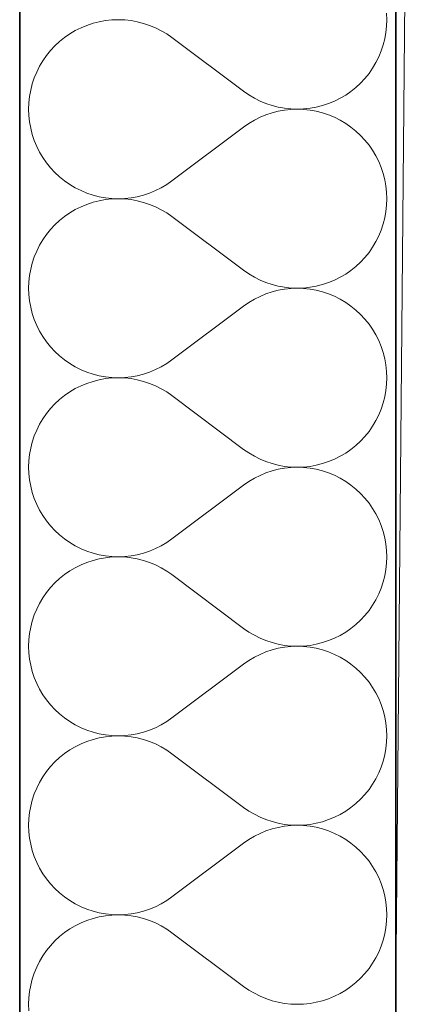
# Model space of a CAD drawing. Header units: millimetres. Extents: x -34676 to 172266, y 39940 to 476087.
# Tile 88 of 256: x 20168 to 20335, y 290827 to 291246. Entities that reach past the tile are written whole.
import ezdxf

# ---------------------------------------------------------------- set-up
doc = ezdxf.new("R2010")
doc.units = ezdxf.units.MM
doc.header["$MEASUREMENT"] = 0
for name, color, linetype in [('#podkład', 252, 'Continuous'), ('- A - ocieplenie', 7, 'Continuous'), ('Konstrukcja - Stropy', 7, 'Continuous'), ('Konstrukcja - Ściany zewnętrzne', 7, 'Continuous')]:
    doc.layers.add(name, color=color, linetype=linetype)

# ---------------------------------------------------------------- blocks, each defined once
blk = doc.blocks.new('UHYGFFFF')
at = {"layer": '- A - ocieplenie', "color": 252, "linetype": 'Continuous', "lineweight": 35, "ltscale": 100}
for p, q in [((19777.48, 397782.63), (19777.48, 396062.63)), ((19937.48, 396062.63), (19937.48, 397662.63))]:
    blk.add_line(p, q, dxfattribs=at)
at = {"layer": '- A - ocieplenie', "color": 252, "linetype": 'Continuous', "lineweight": 13, "ltscale": 100}
for p, q in [((19933.67, 397385.47), (19933.57, 397388.19)), ((19806.09, 397383.07), (19803.58, 397382.03)), ((19808.67, 397383.93), (19806.09, 397383.07)), ((19811.31, 397384.6), (19808.67, 397383.93)), ((19813.98, 397385.08), (19811.31, 397384.6)), ((19816.69, 397385.37), (19813.98, 397385.08)), ((19819.41, 397385.47), (19816.69, 397385.37)), ((19822.13, 397385.37), (19819.41, 397385.47)), ((19824.83, 397385.08), (19822.13, 397385.37)), ((19827.51, 397384.59), (19824.83, 397385.08)), ((19830.14, 397383.92), (19827.51, 397384.59)), ((19832.73, 397383.06), (19830.14, 397383.92)), ((19835.24, 397382.01), (19832.73, 397383.06)), ((19933.57, 397382.75), (19933.67, 397385.47)), ((19798.8, 397379.43), (19796.57, 397377.88)), ((19801.14, 397380.82), (19798.8, 397379.43)), ((19803.58, 397382.03), (19801.14, 397380.82)), ((19837.67, 397380.79), (19835.24, 397382.01)), ((19840.01, 397379.4), (19837.67, 397380.79)), ((19842.24, 397377.85), (19840.01, 397379.4)), ((19932.8, 397377.37), (19933.28, 397380.04)), ((19933.28, 397380.04), (19933.57, 397382.75)), ((19794.45, 397376.17), (19792.46, 397374.32)), ((19796.57, 397377.88), (19794.45, 397376.17)), ((19872.72, 397354.99), (19842.24, 397377.85)), ((19931.27, 397372.15), (19932.13, 397374.73)), ((19932.13, 397374.73), (19932.8, 397377.37)), ((19790.6, 397372.33), (19788.89, 397370.21)), ((19792.46, 397374.32), (19790.6, 397372.33)), ((19930.22, 397369.64), (19931.27, 397372.15)), ((19787.34, 397367.98), (19785.95, 397365.64)), ((19788.89, 397370.21), (19787.34, 397367.98)), ((19927.62, 397364.87), (19929.01, 397367.2)), ((19929.01, 397367.2), (19930.22, 397369.64)), ((19784.73, 397363.2), (19783.69, 397360.69)), ((19785.95, 397365.64), (19784.73, 397363.2)), ((19924.36, 397360.51), (19926.07, 397362.63)), ((19926.07, 397362.63), (19927.62, 397364.87)), ((19782.83, 397358.11), (19782.16, 397355.47)), ((19783.69, 397360.69), (19782.83, 397358.11)), ((19920.51, 397356.67), (19922.5, 397358.52)), ((19922.5, 397358.52), (19924.36, 397360.51)), ((19782.16, 397355.47), (19781.68, 397352.8)), ((19872.72, 397354.99), (19874.95, 397353.44)), ((19916.16, 397353.41), (19918.39, 397354.96)), ((19918.39, 397354.96), (19920.51, 397356.67)), ((19781.39, 397350.09), (19781.29, 397347.37)), ((19781.68, 397352.8), (19781.39, 397350.09)), ((19874.95, 397353.44), (19877.29, 397352.05)), ((19877.29, 397352.05), (19879.72, 397350.83)), ((19879.72, 397350.83), (19882.23, 397349.79)), ((19882.23, 397349.79), (19884.81, 397348.92)), ((19906.29, 397348.91), (19908.87, 397349.77)), ((19908.87, 397349.77), (19911.38, 397350.81)), ((19911.38, 397350.81), (19913.82, 397352.02)), ((19913.82, 397352.02), (19916.16, 397353.41)), ((19781.29, 397347.37), (19781.39, 397344.65)), ((19884.81, 397345.82), (19882.23, 397344.96)), ((19884.81, 397348.92), (19887.45, 397348.25)), ((19887.45, 397346.5), (19884.81, 397345.82)), ((19887.45, 397348.25), (19890.13, 397347.76)), ((19890.13, 397346.98), (19887.45, 397346.5)), ((19890.13, 397347.76), (19892.83, 397347.47)), ((19892.83, 397347.27), (19890.13, 397346.98)), ((19892.83, 397347.47), (19895.55, 397347.37)), ((19895.55, 397347.37), (19892.83, 397347.27)), ((19895.55, 397347.37), (19898.27, 397347.47)), ((19898.27, 397347.28), (19895.55, 397347.37)), ((19898.27, 397347.47), (19900.97, 397347.76)), ((19900.97, 397346.99), (19898.27, 397347.28)), ((19900.97, 397347.76), (19903.65, 397348.24)), ((19903.65, 397346.51), (19900.97, 397346.99)), ((19903.65, 397348.24), (19906.29, 397348.91)), ((19906.29, 397345.84), (19903.65, 397346.51)), ((19908.87, 397344.98), (19906.29, 397345.84)), ((19781.39, 397344.65), (19781.68, 397341.95)), ((19781.68, 397341.95), (19782.16, 397339.27)), ((19874.95, 397341.31), (19872.72, 397339.75)), ((19877.29, 397342.7), (19874.95, 397341.31)), ((19879.72, 397343.92), (19877.29, 397342.7)), ((19882.23, 397344.96), (19879.72, 397343.92)), ((19911.38, 397343.94), (19908.87, 397344.98)), ((19913.82, 397342.72), (19911.38, 397343.94)), ((19916.16, 397341.33), (19913.82, 397342.72)), ((19918.39, 397339.78), (19916.16, 397341.33)), ((19782.16, 397339.27), (19782.83, 397336.64)), ((19872.72, 397339.75), (19842.24, 397316.9)), ((19920.51, 397338.08), (19918.39, 397339.78)), ((19922.5, 397336.22), (19920.51, 397338.08)), ((19782.83, 397336.64), (19783.69, 397334.06)), ((19783.69, 397334.06), (19784.73, 397331.54)), ((19924.36, 397334.23), (19922.5, 397336.22)), ((19926.07, 397332.12), (19924.36, 397334.23)), ((19784.73, 397331.54), (19785.95, 397329.11)), ((19785.95, 397329.11), (19787.34, 397326.77)), ((19927.62, 397329.88), (19926.07, 397332.12)), ((19929.01, 397327.54), (19927.62, 397329.88)), ((19787.34, 397326.77), (19788.89, 397324.54)), ((19788.89, 397324.54), (19790.6, 397322.42)), ((19930.22, 397325.11), (19929.01, 397327.54)), ((19931.27, 397322.6), (19930.22, 397325.11)), ((19790.6, 397322.42), (19792.46, 397320.43)), ((19792.46, 397320.43), (19794.45, 397318.57)), ((19932.13, 397320.01), (19931.27, 397322.6)), ((19794.45, 397318.57), (19796.57, 397316.87)), ((19796.57, 397316.87), (19798.8, 397315.32)), ((19840.01, 397315.34), (19842.24, 397316.9)), ((19932.8, 397317.38), (19932.13, 397320.01)), ((19933.28, 397314.7), (19932.8, 397317.38)), ((19798.8, 397315.32), (19801.14, 397313.93)), ((19801.14, 397313.93), (19803.58, 397312.71)), ((19803.58, 397312.71), (19806.09, 397311.67)), ((19806.09, 397311.67), (19808.67, 397310.82)), ((19830.14, 397310.83), (19832.73, 397311.69)), ((19832.73, 397311.69), (19835.24, 397312.73)), ((19835.24, 397312.73), (19837.67, 397313.95)), ((19837.67, 397313.95), (19840.01, 397315.34)), ((19933.57, 397312), (19933.28, 397314.7)), ((19933.67, 397309.28), (19933.57, 397312)), ((19808.67, 397307.74), (19806.09, 397306.88)), ((19808.67, 397310.82), (19811.31, 397310.14)), ((19811.31, 397308.41), (19808.67, 397307.74)), ((19811.31, 397310.14), (19813.98, 397309.66)), ((19813.98, 397308.89), (19811.31, 397308.41)), ((19813.98, 397309.66), (19816.69, 397309.37)), ((19816.69, 397309.18), (19813.98, 397308.89)), ((19816.69, 397309.37), (19819.41, 397309.28)), ((19819.41, 397309.28), (19816.69, 397309.18)), ((19819.41, 397309.28), (19822.13, 397309.38)), ((19822.13, 397309.18), (19819.41, 397309.28)), ((19822.13, 397309.38), (19824.83, 397309.67)), ((19824.83, 397308.89), (19822.13, 397309.18)), ((19824.83, 397309.67), (19827.51, 397310.15)), ((19827.51, 397308.4), (19824.83, 397308.89)), ((19827.51, 397310.15), (19830.14, 397310.83)), ((19830.14, 397307.73), (19827.51, 397308.4)), ((19832.73, 397306.87), (19830.14, 397307.73)), ((19933.57, 397306.56), (19933.67, 397309.28)), ((19801.14, 397304.63), (19798.8, 397303.24)), ((19803.58, 397305.84), (19801.14, 397304.63)), ((19806.09, 397306.88), (19803.58, 397305.84)), ((19835.24, 397305.82), (19832.73, 397306.87)), ((19837.67, 397304.6), (19835.24, 397305.82)), ((19840.01, 397303.21), (19837.67, 397304.6)), ((19932.8, 397301.18), (19933.28, 397303.85)), ((19933.28, 397303.85), (19933.57, 397306.56)), ((19794.45, 397299.98), (19792.46, 397298.13)), ((19796.57, 397301.69), (19794.45, 397299.98)), ((19798.8, 397303.24), (19796.57, 397301.69)), ((19842.24, 397301.66), (19840.01, 397303.21)), ((19872.72, 397278.8), (19842.24, 397301.66)), ((19932.13, 397298.54), (19932.8, 397301.18)), ((19790.6, 397296.14), (19788.89, 397294.02)), ((19792.46, 397298.13), (19790.6, 397296.14)), ((19930.22, 397293.45), (19931.27, 397295.96)), ((19931.27, 397295.96), (19932.13, 397298.54)), ((19787.34, 397291.79), (19785.95, 397289.45)), ((19788.89, 397294.02), (19787.34, 397291.79)), ((19927.62, 397288.67), (19929.01, 397291.01)), ((19929.01, 397291.01), (19930.22, 397293.45)), ((19784.73, 397287.01), (19783.69, 397284.5)), ((19785.95, 397289.45), (19784.73, 397287.01)), ((19926.07, 397286.44), (19927.62, 397288.67)), ((19783.69, 397284.5), (19782.83, 397281.92)), ((19920.51, 397280.48), (19922.5, 397282.33)), ((19922.5, 397282.33), (19924.36, 397284.32)), ((19924.36, 397284.32), (19926.07, 397286.44)), ((19782.16, 397279.28), (19781.68, 397276.61)), ((19782.83, 397281.92), (19782.16, 397279.28)), ((19872.72, 397278.8), (19874.95, 397277.25)), ((19916.16, 397277.22), (19918.39, 397278.77)), ((19918.39, 397278.77), (19920.51, 397280.48)), ((19781.68, 397276.61), (19781.39, 397273.9)), ((19874.95, 397277.25), (19877.29, 397275.86)), ((19877.29, 397275.86), (19879.72, 397274.64)), ((19879.72, 397274.64), (19882.23, 397273.6)), ((19908.87, 397273.58), (19911.38, 397274.62)), ((19911.38, 397274.62), (19913.82, 397275.83)), ((19913.82, 397275.83), (19916.16, 397277.22)), ((19781.39, 397273.9), (19781.29, 397271.18)), ((19781.29, 397271.18), (19781.39, 397268.46)), ((19882.23, 397273.6), (19884.81, 397272.73)), ((19884.81, 397272.73), (19887.45, 397272.06)), ((19887.45, 397270.31), (19884.81, 397269.63)), ((19887.45, 397272.06), (19890.13, 397271.57)), ((19890.13, 397270.79), (19887.45, 397270.31)), ((19890.13, 397271.57), (19892.83, 397271.28)), ((19892.83, 397271.08), (19890.13, 397270.79)), ((19892.83, 397271.28), (19895.55, 397271.18)), ((19895.55, 397271.18), (19892.83, 397271.08)), ((19895.55, 397271.18), (19898.27, 397271.28)), ((19898.27, 397271.09), (19895.55, 397271.18)), ((19898.27, 397271.28), (19900.97, 397271.57)), ((19900.97, 397270.8), (19898.27, 397271.09)), ((19900.97, 397271.57), (19903.65, 397272.05)), ((19903.65, 397270.32), (19900.97, 397270.8)), ((19903.65, 397272.05), (19906.29, 397272.72)), ((19906.29, 397269.65), (19903.65, 397270.32)), ((19906.29, 397272.72), (19908.87, 397273.58)), ((19781.39, 397268.46), (19781.68, 397265.76)), ((19781.68, 397265.76), (19782.16, 397263.08)), ((19877.29, 397266.51), (19874.95, 397265.12)), ((19879.72, 397267.73), (19877.29, 397266.51)), ((19882.23, 397268.77), (19879.72, 397267.73)), ((19884.81, 397269.63), (19882.23, 397268.77)), ((19908.87, 397268.79), (19906.29, 397269.65)), ((19911.38, 397267.75), (19908.87, 397268.79)), ((19913.82, 397266.53), (19911.38, 397267.75)), ((19916.16, 397265.14), (19913.82, 397266.53)), ((19782.16, 397263.08), (19782.83, 397260.45)), ((19872.72, 397263.56), (19842.24, 397240.71)), ((19874.95, 397265.12), (19872.72, 397263.56)), ((19918.39, 397263.59), (19916.16, 397265.14)), ((19920.51, 397261.89), (19918.39, 397263.59)), ((19922.5, 397260.03), (19920.51, 397261.89)), ((19782.83, 397260.45), (19783.69, 397257.86)), ((19783.69, 397257.86), (19784.73, 397255.35)), ((19924.36, 397258.04), (19922.5, 397260.03)), ((19926.07, 397255.92), (19924.36, 397258.04)), ((19784.73, 397255.35), (19785.95, 397252.92)), ((19927.62, 397253.69), (19926.07, 397255.92)), ((19929.01, 397251.35), (19927.62, 397253.69)), ((19785.95, 397252.92), (19787.34, 397250.58)), ((19787.34, 397250.58), (19788.89, 397248.35)), ((19930.22, 397248.92), (19929.01, 397251.35)), ((19931.27, 397246.41), (19930.22, 397248.92)), ((19788.89, 397248.35), (19790.6, 397246.23)), ((19790.6, 397246.23), (19792.46, 397244.24)), ((19932.13, 397243.82), (19931.27, 397246.41)), ((19792.46, 397244.24), (19794.45, 397242.38)), ((19794.45, 397242.38), (19796.57, 397240.68)), ((19796.57, 397240.68), (19798.8, 397239.13)), ((19840.01, 397239.15), (19842.24, 397240.71)), ((19932.8, 397241.19), (19932.13, 397243.82)), ((19933.28, 397238.51), (19932.8, 397241.19)), ((19798.8, 397239.13), (19801.14, 397237.74)), ((19801.14, 397237.74), (19803.58, 397236.52)), ((19803.58, 397236.52), (19806.09, 397235.48)), ((19832.73, 397235.5), (19835.24, 397236.54)), ((19835.24, 397236.54), (19837.67, 397237.76)), ((19837.67, 397237.76), (19840.01, 397239.15)), ((19933.57, 397235.81), (19933.28, 397238.51)), ((19806.09, 397235.48), (19808.67, 397234.62)), ((19808.67, 397234.62), (19811.31, 397233.95)), ((19811.31, 397232.22), (19808.67, 397231.55)), ((19811.31, 397233.95), (19813.98, 397233.47)), ((19813.98, 397232.7), (19811.31, 397232.22)), ((19813.98, 397233.47), (19816.69, 397233.18)), ((19816.69, 397232.99), (19813.98, 397232.7)), ((19816.69, 397233.18), (19819.41, 397233.09)), ((19819.41, 397233.09), (19816.69, 397232.99)), ((19819.41, 397233.09), (19822.13, 397233.19)), ((19822.13, 397232.99), (19819.41, 397233.09)), ((19822.13, 397233.19), (19824.83, 397233.48)), ((19824.83, 397232.7), (19822.13, 397232.99)), ((19824.83, 397233.48), (19827.51, 397233.96)), ((19827.51, 397232.21), (19824.83, 397232.7)), ((19827.51, 397233.96), (19830.14, 397234.64)), ((19830.14, 397231.54), (19827.51, 397232.21)), ((19830.14, 397234.64), (19832.73, 397235.5)), ((19933.67, 397233.09), (19933.57, 397235.81)), ((19933.57, 397230.37), (19933.67, 397233.09)), ((19801.14, 397228.44), (19798.8, 397227.05)), ((19803.58, 397229.65), (19801.14, 397228.44)), ((19806.09, 397230.69), (19803.58, 397229.65)), ((19808.67, 397231.55), (19806.09, 397230.69)), ((19832.73, 397230.68), (19830.14, 397231.54)), ((19835.24, 397229.63), (19832.73, 397230.68)), ((19837.67, 397228.41), (19835.24, 397229.63)), ((19840.01, 397227.02), (19837.67, 397228.41)), ((19933.28, 397227.66), (19933.57, 397230.37)), ((19794.45, 397223.79), (19792.46, 397221.94)), ((19796.57, 397225.5), (19794.45, 397223.79)), ((19798.8, 397227.05), (19796.57, 397225.5)), ((19842.24, 397225.47), (19840.01, 397227.02)), ((19872.72, 397202.61), (19842.24, 397225.47)), ((19932.13, 397222.35), (19932.8, 397224.99)), ((19932.8, 397224.99), (19933.28, 397227.66)), ((19790.6, 397219.95), (19788.89, 397217.83)), ((19792.46, 397221.94), (19790.6, 397219.95)), ((19930.22, 397217.26), (19931.27, 397219.77)), ((19931.27, 397219.77), (19932.13, 397222.35)), ((19787.34, 397215.6), (19785.95, 397213.26)), ((19788.89, 397217.83), (19787.34, 397215.6)), ((19929.01, 397214.82), (19930.22, 397217.26)), ((19785.95, 397213.26), (19784.73, 397210.82)), ((19926.07, 397210.25), (19927.62, 397212.48)), ((19927.62, 397212.48), (19929.01, 397214.82)), ((19783.69, 397208.31), (19782.83, 397205.73)), ((19784.73, 397210.82), (19783.69, 397208.31)), ((19922.5, 397206.14), (19924.36, 397208.13)), ((19924.36, 397208.13), (19926.07, 397210.25)), ((19782.16, 397203.09), (19781.68, 397200.42)), ((19782.83, 397205.73), (19782.16, 397203.09)), ((19918.39, 397202.58), (19920.51, 397204.29)), ((19920.51, 397204.29), (19922.5, 397206.14)), ((19781.68, 397200.42), (19781.39, 397197.71)), ((19872.72, 397202.61), (19874.95, 397201.06)), ((19874.95, 397201.06), (19877.29, 397199.67)), ((19877.29, 397199.67), (19879.72, 397198.45)), ((19911.38, 397198.43), (19913.82, 397199.64)), ((19913.82, 397199.64), (19916.16, 397201.03)), ((19916.16, 397201.03), (19918.39, 397202.58)), ((19781.39, 397197.71), (19781.29, 397194.99)), ((19781.29, 397194.99), (19781.39, 397192.27)), ((19879.72, 397198.45), (19882.23, 397197.4)), ((19882.23, 397197.4), (19884.81, 397196.54)), ((19884.81, 397196.54), (19887.45, 397195.87)), ((19887.45, 397195.87), (19890.13, 397195.38)), ((19890.13, 397194.6), (19887.45, 397194.12)), ((19890.13, 397195.38), (19892.83, 397195.09)), ((19892.83, 397194.89), (19890.13, 397194.6)), ((19892.83, 397195.09), (19895.55, 397194.99)), ((19895.55, 397194.99), (19892.83, 397194.89)), ((19895.55, 397194.99), (19898.27, 397195.09)), ((19898.27, 397194.9), (19895.55, 397194.99)), ((19898.27, 397195.09), (19900.97, 397195.38)), ((19900.97, 397194.61), (19898.27, 397194.9)), ((19900.97, 397195.38), (19903.65, 397195.86)), ((19903.65, 397194.13), (19900.97, 397194.61)), ((19903.65, 397195.86), (19906.29, 397196.53)), ((19906.29, 397196.53), (19908.87, 397197.39)), ((19908.87, 397197.39), (19911.38, 397198.43)), ((19781.39, 397192.27), (19781.68, 397189.57)), ((19877.29, 397190.32), (19874.95, 397188.93)), ((19879.72, 397191.54), (19877.29, 397190.32)), ((19882.23, 397192.58), (19879.72, 397191.54)), ((19884.81, 397193.44), (19882.23, 397192.58)), ((19887.45, 397194.12), (19884.81, 397193.44)), ((19906.29, 397193.45), (19903.65, 397194.13)), ((19908.87, 397192.6), (19906.29, 397193.45)), ((19911.38, 397191.56), (19908.87, 397192.6)), ((19913.82, 397190.34), (19911.38, 397191.56)), ((19916.16, 397188.95), (19913.82, 397190.34)), ((19781.68, 397189.57), (19782.16, 397186.89)), ((19782.16, 397186.89), (19782.83, 397184.26)), ((19872.72, 397187.37), (19842.24, 397164.52)), ((19874.95, 397188.93), (19872.72, 397187.37)), ((19918.39, 397187.4), (19916.16, 397188.95)), ((19920.51, 397185.7), (19918.39, 397187.4)), ((19782.83, 397184.26), (19783.69, 397181.67)), ((19922.5, 397183.84), (19920.51, 397185.7)), ((19924.36, 397181.85), (19922.5, 397183.84)), ((19926.07, 397179.73), (19924.36, 397181.85)), ((19783.69, 397181.67), (19784.73, 397179.16)), ((19784.73, 397179.16), (19785.95, 397176.73)), ((19927.62, 397177.5), (19926.07, 397179.73)), ((19785.95, 397176.73), (19787.34, 397174.39)), ((19787.34, 397174.39), (19788.89, 397172.15)), ((19929.01, 397175.16), (19927.62, 397177.5)), ((19930.22, 397172.73), (19929.01, 397175.16)), ((19788.89, 397172.15), (19790.6, 397170.04)), ((19790.6, 397170.04), (19792.46, 397168.05)), ((19931.27, 397170.22), (19930.22, 397172.73)), ((19932.13, 397167.63), (19931.27, 397170.22)), ((19792.46, 397168.05), (19794.45, 397166.19)), ((19794.45, 397166.19), (19796.57, 397164.49)), ((19932.8, 397165), (19932.13, 397167.63)), ((19933.28, 397162.32), (19932.8, 397165)), ((19796.57, 397164.49), (19798.8, 397162.94)), ((19798.8, 397162.94), (19801.14, 397161.55)), ((19801.14, 397161.55), (19803.58, 397160.33)), ((19835.24, 397160.35), (19837.67, 397161.57)), ((19837.67, 397161.57), (19840.01, 397162.96)), ((19840.01, 397162.96), (19842.24, 397164.52)), ((19933.57, 397159.62), (19933.28, 397162.32)), ((19803.58, 397160.33), (19806.09, 397159.29)), ((19806.09, 397159.29), (19808.67, 397158.43)), ((19808.67, 397158.43), (19811.31, 397157.76)), ((19811.31, 397157.76), (19813.98, 397157.28)), ((19813.98, 397157.28), (19816.69, 397156.99)), ((19816.69, 397156.8), (19813.98, 397156.51)), ((19816.69, 397156.99), (19819.41, 397156.9)), ((19819.41, 397156.9), (19816.69, 397156.8)), ((19819.41, 397156.9), (19822.13, 397157)), ((19822.13, 397156.8), (19819.41, 397156.9)), ((19822.13, 397157), (19824.83, 397157.29)), ((19824.83, 397156.51), (19822.13, 397156.8)), ((19824.83, 397157.29), (19827.51, 397157.77)), ((19827.51, 397157.77), (19830.14, 397158.45)), ((19830.14, 397158.45), (19832.73, 397159.31)), ((19832.73, 397159.31), (19835.24, 397160.35)), ((19933.67, 397156.9), (19933.57, 397159.62)), ((19933.57, 397154.18), (19933.67, 397156.9)), ((19803.58, 397153.46), (19801.14, 397152.25)), ((19806.09, 397154.5), (19803.58, 397153.46)), ((19808.67, 397155.36), (19806.09, 397154.5)), ((19811.31, 397156.03), (19808.67, 397155.36)), ((19813.98, 397156.51), (19811.31, 397156.03)), ((19827.51, 397156.02), (19824.83, 397156.51)), ((19830.14, 397155.35), (19827.51, 397156.02)), ((19832.73, 397154.48), (19830.14, 397155.35)), ((19835.24, 397153.44), (19832.73, 397154.48)), ((19837.67, 397152.22), (19835.24, 397153.44)), ((19933.28, 397151.47), (19933.57, 397154.18)), ((19796.57, 397149.31), (19794.45, 397147.6)), ((19798.8, 397150.86), (19796.57, 397149.31)), ((19801.14, 397152.25), (19798.8, 397150.86)), ((19840.01, 397150.83), (19837.67, 397152.22)), ((19842.24, 397149.28), (19840.01, 397150.83)), ((19872.72, 397126.42), (19842.24, 397149.28)), ((19932.13, 397146.16), (19932.8, 397148.8)), ((19932.8, 397148.8), (19933.28, 397151.47)), ((19792.46, 397145.75), (19790.6, 397143.76)), ((19794.45, 397147.6), (19792.46, 397145.75)), ((19931.27, 397143.58), (19932.13, 397146.16)), ((19788.89, 397141.64), (19787.34, 397139.41)), ((19790.6, 397143.76), (19788.89, 397141.64)), ((19929.01, 397138.63), (19930.22, 397141.07)), ((19930.22, 397141.07), (19931.27, 397143.58)), ((19785.95, 397137.07), (19784.73, 397134.63)), ((19787.34, 397139.41), (19785.95, 397137.07)), ((19926.07, 397134.06), (19927.62, 397136.29)), ((19927.62, 397136.29), (19929.01, 397138.63)), ((19783.69, 397132.12), (19782.83, 397129.54)), ((19784.73, 397134.63), (19783.69, 397132.12)), ((19922.5, 397129.95), (19924.36, 397131.94)), ((19924.36, 397131.94), (19926.07, 397134.06)), ((19782.83, 397129.54), (19782.16, 397126.9)), ((19918.39, 397126.39), (19920.51, 397128.1)), ((19920.51, 397128.1), (19922.5, 397129.95)), ((19781.68, 397124.23), (19781.39, 397121.52)), ((19782.16, 397126.9), (19781.68, 397124.23)), ((19872.72, 397126.42), (19874.95, 397124.87)), ((19874.95, 397124.87), (19877.29, 397123.48)), ((19877.29, 397123.48), (19879.72, 397122.26)), ((19911.38, 397122.24), (19913.82, 397123.45)), ((19913.82, 397123.45), (19916.16, 397124.84)), ((19916.16, 397124.84), (19918.39, 397126.39)), ((19781.39, 397121.52), (19781.29, 397118.8)), ((19879.72, 397122.26), (19882.23, 397121.21)), ((19882.23, 397121.21), (19884.81, 397120.35)), ((19884.81, 397120.35), (19887.45, 397119.68)), ((19887.45, 397119.68), (19890.13, 397119.19)), ((19890.13, 397119.19), (19892.83, 397118.9)), ((19898.27, 397118.9), (19900.97, 397119.19)), ((19900.97, 397119.19), (19903.65, 397119.67)), ((19903.65, 397119.67), (19906.29, 397120.34)), ((19906.29, 397120.34), (19908.87, 397121.2)), ((19908.87, 397121.2), (19911.38, 397122.24)), ((19781.29, 397118.8), (19781.39, 397116.08)), ((19781.39, 397116.08), (19781.68, 397113.38)), ((19879.72, 397115.35), (19877.29, 397114.13)), ((19882.23, 397116.39), (19879.72, 397115.35)), ((19884.81, 397117.25), (19882.23, 397116.39)), ((19887.45, 397117.93), (19884.81, 397117.25)), ((19890.13, 397118.41), (19887.45, 397117.93)), ((19892.83, 397118.7), (19890.13, 397118.41)), ((19892.83, 397118.9), (19895.55, 397118.8)), ((19895.55, 397118.8), (19892.83, 397118.7)), ((19895.55, 397118.8), (19898.27, 397118.9)), ((19898.27, 397118.71), (19895.55, 397118.8)), ((19900.97, 397118.42), (19898.27, 397118.71)), ((19903.65, 397117.94), (19900.97, 397118.42)), ((19906.29, 397117.26), (19903.65, 397117.94)), ((19908.87, 397116.41), (19906.29, 397117.26)), ((19911.38, 397115.37), (19908.87, 397116.41)), ((19913.82, 397114.15), (19911.38, 397115.37)), ((19781.68, 397113.38), (19782.16, 397110.7)), ((19782.16, 397110.7), (19782.83, 397108.06)), ((19872.72, 397111.18), (19842.24, 397088.33)), ((19874.95, 397112.74), (19872.72, 397111.18)), ((19877.29, 397114.13), (19874.95, 397112.74)), ((19916.16, 397112.76), (19913.82, 397114.15)), ((19918.39, 397111.21), (19916.16, 397112.76)), ((19920.51, 397109.51), (19918.39, 397111.21)), ((19782.83, 397108.06), (19783.69, 397105.48)), ((19922.5, 397107.65), (19920.51, 397109.51)), ((19924.36, 397105.66), (19922.5, 397107.65)), ((19783.69, 397105.48), (19784.73, 397102.97)), ((19784.73, 397102.97), (19785.95, 397100.54)), ((19926.07, 397103.54), (19924.36, 397105.66)), ((19927.62, 397101.31), (19926.07, 397103.54)), ((19785.95, 397100.54), (19787.34, 397098.2)), ((19787.34, 397098.2), (19788.89, 397095.96)), ((19929.01, 397098.97), (19927.62, 397101.31)), ((19930.22, 397096.54), (19929.01, 397098.97)), ((19788.89, 397095.96), (19790.6, 397093.85)), ((19790.6, 397093.85), (19792.46, 397091.86)), ((19931.27, 397094.02), (19930.22, 397096.54)), ((19932.13, 397091.44), (19931.27, 397094.02)), ((19792.46, 397091.86), (19794.45, 397090)), ((19794.45, 397090), (19796.57, 397088.3)), ((19932.8, 397088.81), (19932.13, 397091.44)), ((19796.57, 397088.3), (19798.8, 397086.75)), ((19798.8, 397086.75), (19801.14, 397085.36)), ((19835.24, 397084.16), (19837.67, 397085.38)), ((19837.67, 397085.38), (19840.01, 397086.77)), ((19840.01, 397086.77), (19842.24, 397088.33)), ((19933.28, 397086.13), (19932.8, 397088.81)), ((19933.57, 397083.43), (19933.28, 397086.13)), ((19801.14, 397085.36), (19803.58, 397084.14)), ((19803.58, 397084.14), (19806.09, 397083.1)), ((19806.09, 397083.1), (19808.67, 397082.24)), ((19808.67, 397082.24), (19811.31, 397081.57)), ((19811.31, 397081.57), (19813.98, 397081.09)), ((19824.83, 397081.1), (19827.51, 397081.58)), ((19827.51, 397081.58), (19830.14, 397082.26)), ((19830.14, 397082.26), (19832.73, 397083.12)), ((19832.73, 397083.12), (19835.24, 397084.16)), ((19933.67, 397080.71), (19933.57, 397083.43)), ((19803.58, 397077.27), (19801.14, 397076.05)), ((19806.09, 397078.31), (19803.58, 397077.27)), ((19808.67, 397079.17), (19806.09, 397078.31)), ((19811.31, 397079.84), (19808.67, 397079.17)), ((19813.98, 397080.32), (19811.31, 397079.84)), ((19813.98, 397081.09), (19816.69, 397080.8)), ((19816.69, 397080.61), (19813.98, 397080.32)), ((19816.69, 397080.8), (19819.41, 397080.71)), ((19819.41, 397080.71), (19816.69, 397080.61)), ((19819.41, 397080.71), (19822.13, 397080.81)), ((19822.13, 397080.61), (19819.41, 397080.71)), ((19822.13, 397080.81), (19824.83, 397081.1)), ((19824.83, 397080.31), (19822.13, 397080.61)), ((19827.51, 397079.83), (19824.83, 397080.31)), ((19830.14, 397079.16), (19827.51, 397079.83)), ((19832.73, 397078.29), (19830.14, 397079.16)), ((19835.24, 397077.25), (19832.73, 397078.29)), ((19837.67, 397076.03), (19835.24, 397077.25)), ((19933.28, 397075.28), (19933.57, 397077.99)), ((19933.57, 397077.99), (19933.67, 397080.71)), ((19796.57, 397073.12), (19794.45, 397071.41)), ((19798.8, 397074.67), (19796.57, 397073.12)), ((19801.14, 397076.05), (19798.8, 397074.67)), ((19840.01, 397074.64), (19837.67, 397076.03)), ((19842.24, 397073.09), (19840.01, 397074.64)), ((19872.72, 397050.23), (19842.24, 397073.09)), ((19932.8, 397072.61), (19933.28, 397075.28)), ((19792.46, 397069.56), (19790.6, 397067.57)), ((19794.45, 397071.41), (19792.46, 397069.56)), ((19931.27, 397067.39), (19932.13, 397069.97)), ((19932.13, 397069.97), (19932.8, 397072.61)), ((19788.89, 397065.45), (19787.34, 397063.21)), ((19790.6, 397067.57), (19788.89, 397065.45)), ((19929.01, 397062.44), (19930.22, 397064.88)), ((19930.22, 397064.88), (19931.27, 397067.39)), ((19785.95, 397060.88), (19784.73, 397058.44)), ((19787.34, 397063.21), (19785.95, 397060.88)), ((19927.62, 397060.1), (19929.01, 397062.44)), ((19784.73, 397058.44), (19783.69, 397055.93)), ((19924.36, 397055.75), (19926.07, 397057.87)), ((19926.07, 397057.87), (19927.62, 397060.1)), ((19782.83, 397053.35), (19782.16, 397050.71)), ((19783.69, 397055.93), (19782.83, 397053.35)), ((19918.39, 397050.2), (19920.51, 397051.91)), ((19920.51, 397051.91), (19922.5, 397053.76)), ((19922.5, 397053.76), (19924.36, 397055.75)), ((19781.68, 397048.03), (19781.39, 397045.33)), ((19782.16, 397050.71), (19781.68, 397048.03)), ((19872.72, 397050.23), (19874.95, 397048.68)), ((19874.95, 397048.68), (19877.29, 397047.29)), ((19913.82, 397047.26), (19916.16, 397048.65)), ((19916.16, 397048.65), (19918.39, 397050.2)), ((19781.39, 397045.33), (19781.29, 397042.61)), ((19877.29, 397047.29), (19879.72, 397046.07)), ((19879.72, 397046.07), (19882.23, 397045.02)), ((19882.23, 397045.02), (19884.81, 397044.16)), ((19884.81, 397044.16), (19887.45, 397043.49)), ((19887.45, 397043.49), (19890.13, 397043)), ((19900.97, 397043), (19903.65, 397043.48)), ((19903.65, 397043.48), (19906.29, 397044.15)), ((19906.29, 397044.15), (19908.87, 397045.01)), ((19908.87, 397045.01), (19911.38, 397046.05)), ((19911.38, 397046.05), (19913.82, 397047.26)), ((19781.29, 397042.61), (19781.39, 397039.89)), ((19781.39, 397039.89), (19781.68, 397037.19)), ((19882.23, 397040.2), (19879.72, 397039.16)), ((19884.81, 397041.06), (19882.23, 397040.2)), ((19887.45, 397041.73), (19884.81, 397041.06)), ((19890.13, 397042.22), (19887.45, 397041.73)), ((19890.13, 397043), (19892.83, 397042.71)), ((19892.83, 397042.51), (19890.13, 397042.22)), ((19892.83, 397042.71), (19895.55, 397042.61)), ((19895.55, 397042.61), (19892.83, 397042.51)), ((19895.55, 397042.61), (19898.27, 397042.71)), ((19898.27, 397042.52), (19895.55, 397042.61)), ((19898.27, 397042.71), (19900.97, 397043)), ((19900.97, 397042.23), (19898.27, 397042.52)), ((19903.65, 397041.75), (19900.97, 397042.23)), ((19906.29, 397041.07), (19903.65, 397041.75)), ((19908.87, 397040.22), (19906.29, 397041.07)), ((19911.38, 397039.18), (19908.87, 397040.22)), ((19781.68, 397037.19), (19782.16, 397034.51)), ((19874.95, 397036.55), (19872.72, 397034.99)), ((19877.29, 397037.94), (19874.95, 397036.55)), ((19879.72, 397039.16), (19877.29, 397037.94)), ((19913.82, 397037.96), (19911.38, 397039.18)), ((19916.16, 397036.57), (19913.82, 397037.96)), ((19918.39, 397035.02), (19916.16, 397036.57)), ((19782.16, 397034.51), (19782.83, 397031.87)), ((19782.83, 397031.87), (19783.69, 397029.29)), ((19872.72, 397034.99), (19842.24, 397012.14)), ((19920.51, 397033.32), (19918.39, 397035.02)), ((19922.5, 397031.46), (19920.51, 397033.32)), ((19924.36, 397029.47), (19922.5, 397031.46)), ((19783.69, 397029.29), (19784.73, 397026.78)), ((19784.73, 397026.78), (19785.95, 397024.35)), ((19926.07, 397027.35), (19924.36, 397029.47)), ((19927.62, 397025.12), (19926.07, 397027.35)), ((19785.95, 397024.35), (19787.34, 397022.01)), ((19929.01, 397022.78), (19927.62, 397025.12)), ((19930.22, 397020.35), (19929.01, 397022.78)), ((19787.34, 397022.01), (19788.89, 397019.77)), ((19788.89, 397019.77), (19790.6, 397017.66)), ((19931.27, 397017.83), (19930.22, 397020.35)), ((19790.6, 397017.66), (19792.46, 397015.67)), ((19792.46, 397015.67), (19794.45, 397013.81)), ((19932.13, 397015.25), (19931.27, 397017.83)), ((19932.8, 397012.62), (19932.13, 397015.25)), ((19794.45, 397013.81), (19796.57, 397012.11)), ((19796.57, 397012.11), (19798.8, 397010.56)), ((19798.8, 397010.56), (19801.14, 397009.17)), ((19837.67, 397009.19), (19840.01, 397010.58)), ((19840.01, 397010.58), (19842.24, 397012.14)), ((19933.28, 397009.94), (19932.8, 397012.62)), ((19801.14, 397009.17), (19803.58, 397007.95)), ((19803.58, 397007.95), (19806.09, 397006.91)), ((19806.09, 397006.91), (19808.67, 397006.05)), ((19808.67, 397006.05), (19811.31, 397005.38)), ((19827.51, 397005.39), (19830.14, 397006.07)), ((19830.14, 397006.07), (19832.73, 397006.93)), ((19832.73, 397006.93), (19835.24, 397007.97)), ((19835.24, 397007.97), (19837.67, 397009.19)), ((19933.57, 397007.23), (19933.28, 397009.94)), ((19933.67, 397004.52), (19933.57, 397007.23)), ((19806.09, 397002.12), (19803.58, 397001.08)), ((19808.67, 397002.98), (19806.09, 397002.12)), ((19811.31, 397003.65), (19808.67, 397002.98)), ((19811.31, 397005.38), (19813.98, 397004.9)), ((19813.98, 397004.13), (19811.31, 397003.65)), ((19813.98, 397004.9), (19816.69, 397004.61)), ((19816.69, 397004.42), (19813.98, 397004.13)), ((19816.69, 397004.61), (19819.41, 397004.52)), ((19819.41, 397004.52), (19816.69, 397004.42)), ((19819.41, 397004.52), (19822.13, 397004.61)), ((19822.13, 397004.42), (19819.41, 397004.52)), ((19822.13, 397004.61), (19824.83, 397004.91)), ((19824.83, 397004.12), (19822.13, 397004.42)), ((19824.83, 397004.91), (19827.51, 397005.39)), ((19827.51, 397003.64), (19824.83, 397004.12)), ((19830.14, 397002.96), (19827.51, 397003.64)), ((19832.73, 397002.1), (19830.14, 397002.96)), ((19835.24, 397001.06), (19832.73, 397002.1)), ((19933.28, 396999.09), (19933.57, 397001.8)), ((19933.57, 397001.8), (19933.67, 397004.52)), ((19798.8, 396998.48), (19796.57, 396996.93)), ((19801.14, 396999.86), (19798.8, 396998.48)), ((19803.58, 397001.08), (19801.14, 396999.86)), ((19837.67, 396999.84), (19835.24, 397001.06)), ((19840.01, 396998.45), (19837.67, 396999.84)), ((19842.24, 396996.9), (19840.01, 396998.45)), ((19932.8, 396996.41), (19933.28, 396999.09)), ((19792.46, 396993.37), (19790.6, 396991.38)), ((19794.45, 396995.22), (19792.46, 396993.37)), ((19796.57, 396996.93), (19794.45, 396995.22)), ((19872.72, 396974.04), (19842.24, 396996.9)), ((19931.27, 396991.2), (19932.13, 396993.78)), ((19932.13, 396993.78), (19932.8, 396996.41)), ((19788.89, 396989.26), (19787.34, 396987.02)), ((19790.6, 396991.38), (19788.89, 396989.26)), ((19930.22, 396988.68), (19931.27, 396991.2)), ((19787.34, 396987.02), (19785.95, 396984.68)), ((19927.62, 396983.91), (19929.01, 396986.25)), ((19929.01, 396986.25), (19930.22, 396988.68)), ((19784.73, 396982.25), (19783.69, 396979.74)), ((19785.95, 396984.68), (19784.73, 396982.25)), ((19924.36, 396979.56), (19926.07, 396981.68)), ((19926.07, 396981.68), (19927.62, 396983.91)), ((19782.83, 396977.16), (19782.16, 396974.52)), ((19783.69, 396979.74), (19782.83, 396977.16)), ((19920.51, 396975.72), (19922.5, 396977.57)), ((19922.5, 396977.57), (19924.36, 396979.56)), ((19782.16, 396974.52), (19781.68, 396971.84)), ((19872.72, 396974.04), (19874.95, 396972.49)), ((19874.95, 396972.49), (19877.29, 396971.1)), ((19913.82, 396971.07), (19916.16, 396972.46)), ((19916.16, 396972.46), (19918.39, 396974.01)), ((19918.39, 396974.01), (19920.51, 396975.72)), ((19781.39, 396969.14), (19781.29, 396966.42)), ((19781.68, 396971.84), (19781.39, 396969.14)), ((19877.29, 396971.1), (19879.72, 396969.88)), ((19879.72, 396969.88), (19882.23, 396968.83)), ((19882.23, 396968.83), (19884.81, 396967.97)), ((19906.29, 396967.96), (19908.87, 396968.82)), ((19908.87, 396968.82), (19911.38, 396969.86)), ((19911.38, 396969.86), (19913.82, 396971.07)), ((19781.29, 396966.42), (19781.39, 396963.7)), ((19884.81, 396967.97), (19887.45, 396967.3)), ((19887.45, 396967.3), (19890.13, 396966.81)), ((19890.13, 396966.81), (19892.83, 396966.52)), ((19892.83, 396966.52), (19895.55, 396966.42)), ((19895.55, 396966.42), (19898.27, 396966.52)), ((19898.27, 396966.52), (19900.97, 396966.81)), ((19900.97, 396966.81), (19903.65, 396967.29)), ((19903.65, 396967.29), (19906.29, 396967.96))]:
    blk.add_line(p, q, dxfattribs=at)
at = {"layer": 'Konstrukcja - Stropy', "color": 252, "linetype": 'Continuous', "lineweight": 13, "ltscale": 100}
blk.add_line((19943.64, 397662.63), (19926.75, 395770.14), dxfattribs=at)
at = {"layer": 'Konstrukcja - Ściany zewnętrzne', "color": 252, "linetype": 'Continuous', "lineweight": 35, "ltscale": 100}
blk.add_line((19937.48, 397232.63), (19937.47, 395912.63), dxfattribs=at)

msp = doc.modelspace()

# ---------------------------------------------------------------- block references
at = {"layer": '#podkład'}
msp.add_blockref('UHYGFFFF', (390.91, -106139.89), dxfattribs=at)

doc.saveas('drawing.dxf')
